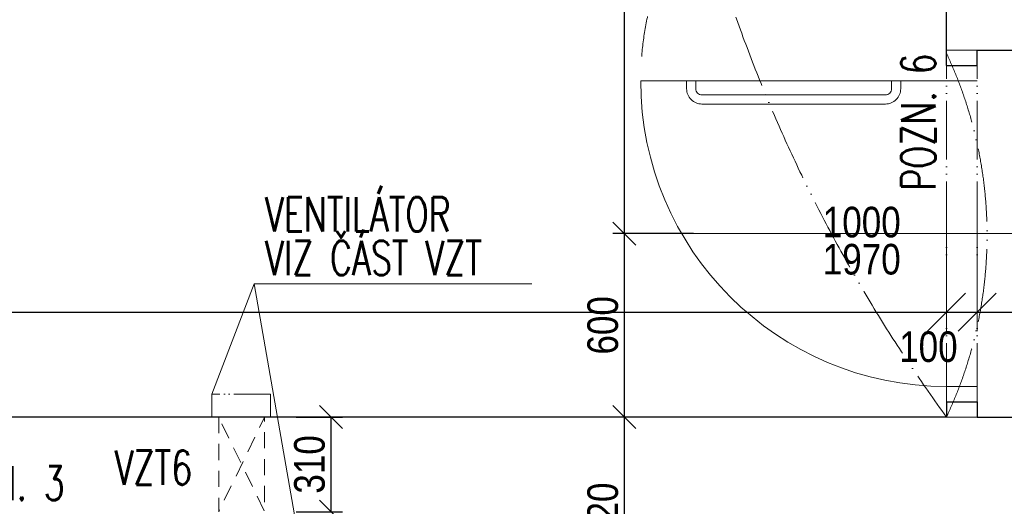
# Model space of a CAD drawing. Header units: millimetres. Extents: x -300958 to -108039, y 30118 to 292543.
# Tile 57 of 256: x -291033 to -287814, y 125673 to 127265. Entities that reach past the tile are written whole.
import ezdxf

# ---------------------------------------------------------------- set-up
doc = ezdxf.new("R2010")
doc.units = ezdxf.units.MM
doc.header["$MEASUREMENT"] = 0
doc.linetypes.add('ACAD_ISO05W100', pattern=[33, 24, -3, 0, -3, 0, -3])
doc.linetypes.add('DGN Style 2', pattern=[879.857395, 527.914437, -351.942958])
doc.layers.get('0').update_dxf_attribs({"lineweight": 13})
doc.layers.get('Defpoints').update_dxf_attribs({"color": 3, "lineweight": 13})
for name, color, linetype, lineweight in [('dims', 7, 'Continuous', 9), ('dvere', 7, 'Continuous', 9), ('navrh', 1, 'Continuous', 9), ('popis', 7, 'Continuous', 9), ('tenka', 7, 'Continuous', 13), ('walls', 7, 'Continuous', 13), ('zarizovaky', 5, 'Continuous', 9), ('zařizovací předměty', 7, 'Continuous', 9)]:
    doc.layers.add(name, color=color, linetype=linetype, lineweight=lineweight)
doc.styles.add('GENERATED_STYLE_8', font='arial.ttf')
doc.styles.add('STYLE-0', font='ARIALN.TTF')
doc.styles.add('Style-Arial', font='arial.ttf')
doc.dimstyles.new('arch', dxfattribs={"dimscale": 50, "dimtxt": 2.5, "dimasz": 2.5, "dimexe": 1.25, "dimexo": 0.9, "dimtad": 1, "dimdec": 0, "dimtxsty": 'STYLE-0', "dimblk": 'ARCHTICK', "dimcen": 2.5, "dimadec": 0, "dimazin": 0, "dimtfac": 1, "dimtdec": 0, "dimtmove": 2, "dimatfit": 3, "dimldrblk": 'ARCHTICK', "dimfxl": 0, "dimarcsym": 0})

# ---------------------------------------------------------------- blocks, each defined once
blk = doc.blocks.new('_ArchTick')
at = {"color": 0, "linetype": 'ByBlock', "flags": 128}
blk.add_lwpolyline([(-0.5, -0.5), (0.5, 0.5)], dxfattribs=at)
blk = doc.blocks.new('*D2002')
at = {"layer": 'Defpoints', "color": 0, "linetype": 'Continuous'}
for p in [(-287902.6, 126571.6), (-287362.6, 126571.6), (-287362.6, 126308.3)]:
    blk.add_point(p, dxfattribs=at)
at = {"layer": 'dims', "linetype": 'Continuous', "lineweight": 0}
for p, q in [((-287902.6, 126571.6), (-287902.6, 126245.8)), ((-287362.6, 126571.6), (-287362.6, 126245.8))]:
    blk.add_line(p, q, dxfattribs=at)
at = {"layer": 'dims', "color": 0, "linetype": 'Continuous', "lineweight": -2}
blk.add_line((-287902.6, 126308.3), (-287362.6, 126308.3), dxfattribs=at)
at = {"layer": 'dims', "color": 0, "linetype": 'Continuous', "lineweight": -2, "xscale": 125, "yscale": 125, "zscale": 125, "rotation": 180}
blk.add_blockref('_ArchTick', (-287902.6, 126308.3), dxfattribs=at)
at = {"layer": 'dims', "color": 0, "linetype": 'Continuous', "lineweight": -2, "xscale": 125, "yscale": 125, "zscale": 125}
blk.add_blockref('_ArchTick', (-287362.6, 126308.3), dxfattribs=at)
at = {"layer": 'dims', "color": 0, "linetype": 'Continuous', "insert": (-287620.1, 126224.3), "char_height": 100, "attachment_point": 5, "style": 'STYLE-0'}
blk.add_mtext('540', dxfattribs=at)
blk = doc.blocks.new('*D2004')
at = {"layer": 'Defpoints', "color": 0, "linetype": 'Continuous'}
for p in [(-288002.6, 126571.6), (-287902.6, 126571.6), (-287902.6, 126308.3)]:
    blk.add_point(p, dxfattribs=at)
at = {"layer": 'dims', "linetype": 'Continuous', "lineweight": 0}
for p, q in [((-288002.6, 126571.6), (-288002.6, 126245.8)), ((-287902.6, 126571.6), (-287902.6, 126245.8))]:
    blk.add_line(p, q, dxfattribs=at)
at = {"layer": 'dims', "color": 0, "linetype": 'Continuous', "lineweight": -2}
blk.add_line((-288002.6, 126308.3), (-287902.6, 126308.3), dxfattribs=at)
at = {"layer": 'dims', "color": 0, "linetype": 'Continuous', "lineweight": -2, "xscale": 125, "yscale": 125, "zscale": 125, "rotation": 180}
blk.add_blockref('_ArchTick', (-288002.6, 126308.3), dxfattribs=at)
at = {"layer": 'dims', "color": 0, "linetype": 'Continuous', "lineweight": -2, "xscale": 125, "yscale": 125, "zscale": 125}
blk.add_blockref('_ArchTick', (-287902.6, 126308.3), dxfattribs=at)
at = {"layer": 'dims', "color": 0, "linetype": 'Continuous', "insert": (-288061.9, 126194.5), "char_height": 100, "attachment_point": 5, "style": 'STYLE-0'}
blk.add_mtext('100', dxfattribs=at)
blk = doc.blocks.new('*D1913')
at = {"layer": 'Defpoints', "color": 0, "linetype": 'Continuous'}
for p in [(-288002.6, 126703.3), (-295592.6, 126571.6), (-288002.6, 126308.3)]:
    blk.add_point(p, dxfattribs=at)
at = {"layer": 'dims', "linetype": 'Continuous', "lineweight": 0}
for p, q in [((-288002.6, 126703.3), (-288002.6, 126245.8)), ((-295592.6, 126571.6), (-295592.6, 126245.8))]:
    blk.add_line(p, q, dxfattribs=at)
at = {"layer": 'dims', "color": 0, "linetype": 'Continuous', "lineweight": -2}
blk.add_line((-295592.6, 126308.3), (-288002.6, 126308.3), dxfattribs=at)
at = {"layer": 'dims', "color": 0, "linetype": 'Continuous', "lineweight": -2, "xscale": 125, "yscale": 125, "zscale": 125, "rotation": 180}
blk.add_blockref('_ArchTick', (-295592.6, 126308.3), dxfattribs=at)
at = {"layer": 'dims', "color": 0, "linetype": 'Continuous', "lineweight": -2, "xscale": 125, "yscale": 125, "zscale": 125}
blk.add_blockref('_ArchTick', (-288002.6, 126308.3), dxfattribs=at)
at = {"layer": 'dims', "color": 0, "linetype": 'Continuous', "insert": (-291797.6, 126390.6), "char_height": 100, "attachment_point": 5, "style": 'STYLE-0'}
blk.add_mtext('7590', dxfattribs=at)
blk = doc.blocks.new('*D1922')
at = {"layer": 'Defpoints', "color": 0, "linetype": 'Continuous'}
for p in [(-288754.8, 129430), (-289056.5, 126565), (-288754.8, 126565)]:
    blk.add_point(p, dxfattribs=at)
at = {"layer": 'dims', "color": 0, "linetype": 'Continuous', "lineweight": -2}
for p, q in [((-288829.8, 129430), (-289094, 129430)), ((-289056.5, 129430), (-289056.5, 126565)), ((-288829.8, 126565), (-289094, 126565))]:
    blk.add_line(p, q, dxfattribs=at)
at = {"layer": 'dims', "color": 0, "linetype": 'Continuous', "lineweight": -2, "xscale": 75, "yscale": 75, "zscale": 75}
for p, rotation in [((-289056.5, 129430), 90), ((-289056.5, 126565), 270)]:
    blk.add_blockref('_ArchTick', p, dxfattribs=dict(at, rotation=rotation))
at = {"layer": 'dims', "color": 0, "linetype": 'Continuous', "insert": (-289126.3, 127997.5), "char_height": 100, "attachment_point": 5, "rotation": 90, "style": 'STYLE-0'}
blk.add_mtext('2865', dxfattribs=at)
blk = doc.blocks.new('*D1923')
at = {"layer": 'Defpoints', "color": 0, "linetype": 'Continuous'}
for p in [(-288754.8, 126565), (-289056.5, 125965), (-288754.8, 125965)]:
    blk.add_point(p, dxfattribs=at)
at = {"layer": 'dims', "color": 0, "linetype": 'Continuous', "lineweight": -2}
for p, q in [((-288829.8, 126565), (-289094, 126565)), ((-289056.5, 126565), (-289056.5, 125965)), ((-288829.8, 125965), (-289094, 125965))]:
    blk.add_line(p, q, dxfattribs=at)
at = {"layer": 'dims', "color": 0, "linetype": 'Continuous', "lineweight": -2, "xscale": 75, "yscale": 75, "zscale": 75}
for p, rotation in [((-289056.5, 126565), 90), ((-289056.5, 125965), 270)]:
    blk.add_blockref('_ArchTick', p, dxfattribs=dict(at, rotation=rotation))
at = {"layer": 'dims', "color": 0, "linetype": 'Continuous', "insert": (-289126.3, 126265), "char_height": 100, "attachment_point": 5, "rotation": 90, "style": 'STYLE-0'}
blk.add_mtext('600', dxfattribs=at)
blk = doc.blocks.new('*D1860')
at = {"layer": 'Defpoints', "color": 0, "linetype": 'Continuous'}
for p in [(-288754.8, 125965), (-289056.5, 125345), (-288754.8, 125345)]:
    blk.add_point(p, dxfattribs=at)
at = {"layer": 'dims', "color": 0, "linetype": 'Continuous', "lineweight": -2}
for p, q in [((-288829.8, 125965), (-289094, 125965)), ((-289056.5, 125965), (-289056.5, 125345)), ((-288829.8, 125345), (-289094, 125345))]:
    blk.add_line(p, q, dxfattribs=at)
at = {"layer": 'dims', "color": 0, "linetype": 'Continuous', "lineweight": -2, "xscale": 75, "yscale": 75, "zscale": 75}
for p, rotation in [((-289056.5, 125965), 90), ((-289056.5, 125345), 270)]:
    blk.add_blockref('_ArchTick', p, dxfattribs=dict(at, rotation=rotation))
at = {"layer": 'dims', "color": 0, "linetype": 'Continuous', "insert": (-289126.3, 125655), "char_height": 100, "attachment_point": 5, "rotation": 90, "style": 'STYLE-0'}
blk.add_mtext('620', dxfattribs=at)
blk = doc.blocks.new('*D1862')
at = {"layer": 'Defpoints', "color": 0, "linetype": 'Continuous'}
for p in [(-290204.5, 125965), (-290204.5, 125655), (-290015.6, 125655)]:
    blk.add_point(p, dxfattribs=at)
at = {"layer": 'dims', "color": 0, "linetype": 'Continuous', "lineweight": -2}
for p, q in [((-290129.5, 125965), (-289978.1, 125965)), ((-290015.6, 125965), (-290015.6, 125655)), ((-290129.5, 125655), (-289978.1, 125655))]:
    blk.add_line(p, q, dxfattribs=at)
at = {"layer": 'dims', "color": 0, "linetype": 'Continuous', "lineweight": -2, "xscale": 75, "yscale": 75, "zscale": 75}
for p, rotation in [((-290015.6, 125965), 90), ((-290015.6, 125655), 270)]:
    blk.add_blockref('_ArchTick', p, dxfattribs=dict(at, rotation=rotation))
at = {"layer": 'dims', "color": 0, "linetype": 'Continuous', "insert": (-290085.4, 125810), "char_height": 100, "attachment_point": 5, "rotation": 90, "style": 'STYLE-0'}
blk.add_mtext('310', dxfattribs=at)

msp = doc.modelspace()

# ---------------------------------------------------------------- linework, layer by layer
at = {"layer": 'dvere', "linetype": 'ACAD_ISO05W100', "ltscale": 8}
for p, q in [((-288002.6, 126015), (-288002.6, 127115)), ((-287902.6, 126015), (-287902.6, 127115))]:
    msp.add_line(p, q, dxfattribs=at)
at = {"layer": 'dvere', "linetype": 'Continuous'}
for p, q in [((-288002.6, 127065), (-287902.6, 127065)), ((-287352.7, 126565), (-288839.9, 126565)), ((-288002.6, 126065), (-287902.6, 126065))]:
    msp.add_line(p, q, dxfattribs=at)
at = {"layer": 'dvere', "linetype": 'DGN Style 2', "ltscale": 0.25, "flags": 128}
msp.add_lwpolyline([(-288002.6, 127065), (-289002.6, 127065), (-288002.6, 127065), (-289002.6, 127065, -0.414087), (-288002.6, 128065)], format="xyb", dxfattribs=at)
at = {"layer": 'dvere', "linetype": 'Continuous', "flags": 128}
msp.add_lwpolyline([(-288002.6, 127065), (-289002.6, 127065), (-288002.6, 127065), (-289002.6, 127065, 0.414087), (-288002.6, 126065)], format="xyb", dxfattribs=at)
at = {"layer": 'navrh', "linetype": 'Continuous', "lineweight": 30}
for p, q in [((-288002.6, 127115), (-288002.6, 127165)), ((-287902.6, 127115), (-287902.6, 127165)), ((-288002.6, 127115), (-287902.6, 127115)), ((-288002.6, 126015), (-287902.6, 126015)), ((-288002.6, 126015), (-288002.6, 125965)), ((-287902.6, 126015), (-287902.6, 125965))]:
    msp.add_line(p, q, dxfattribs=at)
at = {"layer": 'tenka', "linetype": 'Continuous'}
for p, q in [((-288002.6, 127165), (-287902.6, 127165)), ((-288002.6, 125965), (-287902.6, 125965))]:
    msp.add_line(p, q, dxfattribs=at)
at = {"layer": 'tenka', "linetype": 'ACAD_ISO05W100', "ltscale": 10, "flags": 128}
msp.add_lwpolyline([(-288002.6, 131985, 0.325581), (-288002.6, 125965)], format="xyb", dxfattribs=at)
at = {"layer": 'tenka', "linetype": 'DGN Style 2', "ltscale": 0.1, "flags": 128}
msp.add_lwpolyline([(-290382.6, 125965), (-290382.6, 125655), (-290232.6, 125965), (-290232.6, 125655), (-290382.6, 125965)], dxfattribs=at)
at = {"layer": 'tenka', "linetype": 'ACAD_ISO05W100', "ltscale": 10}
msp.add_rational_spline([(-288002.6, 127155), (-287724.9, 126560), (-288002.6, 125965)], [1, 0.912630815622, 1], degree=2, dxfattribs=at)
at = {"layer": 'walls', "linetype": 'Continuous', "lineweight": 30}
for p, q in [((-288002.6, 127165), (-288002.6, 128765)), ((-287902.6, 127165), (-287362.6, 127165)), ((-288002.6, 125965), (-295592.6, 125965)), ((-287902.6, 125965), (-287362.6, 125965))]:
    msp.add_line(p, q, dxfattribs=at)
at = {"layer": 'zarizovaky', "linetype": 'Continuous', "lineweight": 0, "flags": 128}
for points in [[(-288152.6, 127064), (-288152.6, 127039, -0.414214), (-288202.6, 126989), (-288802.6, 126989, -0.414214), (-288852.6, 127039), (-288852.6, 127065), (-288852.6, 127065)], [(-288182.6, 127064), (-288182.6, 127039, -0.414214), (-288202.6, 127019), (-288802.6, 127019, -0.414214), (-288822.6, 127039), (-288822.6, 127065)]]:
    msp.add_lwpolyline(points, format="xyb", dxfattribs=at)
at = {"layer": 'zařizovací předměty', "linetype": 'Continuous'}
msp.add_line((-290266.3, 126401.2), (-290066, 125253.8), dxfattribs=at)
at = {"layer": 'zařizovací předměty', "linetype": 'Continuous', "flags": 128}
msp.add_lwpolyline([(-290404.6, 126039.5), (-290266.3, 126401.2), (-289358.6, 126401.2)], dxfattribs=at)
at = {"layer": 'zařizovací předměty', "linetype": 'ACAD_ISO05W100', "lineweight": 0, "ltscale": 5}
msp.add_lwpolyline([(-290404.6, 125965), (-290213.6, 125965), (-290213.6, 126039.5), (-290404.6, 126039.5)], close=True, dxfattribs=at)

# ---------------------------------------------------------------- texts
at = {"layer": 'dvere', "linetype": 'Continuous', "insert": (-288279.9, 126541.4), "char_height": 100, "attachment_point": 5, "line_spacing_factor": 0.72871, "style": 'STYLE-0'}
msp.add_mtext('1000\\P1970', dxfattribs=at)
at = {"layer": 'popis', "linetype": 'Continuous', "lineweight": 0, "insert": (-291406, 127671.3), "char_height": 150, "width": 1303.837, "attachment_point": 2, "style": 'GENERATED_STYLE_8'}
msp.add_mtext('REHABILITACE \\P22,9 m²', dxfattribs=at)
at = {"layer": 'popis', "linetype": 'Continuous', "char_height": 112, "attachment_point": 4, "line_spacing_factor": 0.765173, "style": 'Style-Arial'}
for s, insert, rotation in [('{\\Fromans|c238;\\W0.71429;POZN. 6}', (-288094.9, 126705.1), 90.0012), ('{\\Fromans|c238;\\W0.71429;VZT6}', (-290722.9, 125799.5), 0.0012), ('{\\Fromans|c238;\\W0.7143;POZN. 3}', (-291335.2, 125748.8), 0.0012)]:
    msp.add_mtext(s, dxfattribs=dict(at, insert=insert, rotation=rotation))
at = {"layer": 'zařizovací předměty', "linetype": 'Continuous', "insert": (-290231.2, 126557), "char_height": 112, "attachment_point": 4, "rotation": 0.0012, "line_spacing_factor": 0.765173, "style": 'Style-Arial'}
msp.add_mtext('{\\Fromans|c238;\\W0.71429;VENTILÁTOR\\PVIZ ČÁST VZT}', dxfattribs=at)

# ---------------------------------------------------------------- dimensions: what is measured, and where the dimension line sits
at = {"layer": 'dims', "linetype": 'Continuous'}
for base, p1, p2, picture, middle in [((-289056.5, 126565), (-288754.8, 129430), (-288754.8, 126565), '*D1922', (-289126.3, 127997.5)), ((-289056.5, 125965), (-288754.8, 126565), (-288754.8, 125965), '*D1923', (-289126.3, 126265)), ((-290015.6, 125655), (-290204.5, 125965), (-290204.5, 125655), '*D1862', (-290085.4, 125810)), ((-289056.5, 125345), (-288754.8, 125965), (-288754.8, 125345), '*D1860', (-289126.3, 125655))]:
    dim = msp.add_linear_dim(base=base, p1=p1, p2=p2, angle=270, dimstyle='arch', override={"dimtxt": 2, "dimasz": 1.5, "dimexe": 0.75, "dimexo": 1.5, "dimgap": 0.375, "dimcen": 0.05}, dxfattribs=at)
    dim.commit()
    dim.dimension.update_dxf_attribs({"geometry": picture, "text_midpoint": middle})
dim = msp.add_linear_dim(base=(-288002.6, 126308.3), p1=(-295592.6, 126571.6), p2=(-288002.6, 126703.3), dimstyle='arch', override={"dimtxt": 2, "dimexo": 0, "dimcen": 0.001, "dimclre": 256, "dimlwe": 0}, dxfattribs=at)
dim.commit()
dim.dimension.update_dxf_attribs({"geometry": '*D1913', "text_midpoint": (-291797.6, 126390.6)})
for base, p1, p2, picture, middle in [((-287902.6, 126308.3), (-288002.6, 126571.6), (-287902.6, 126571.6), '*D2004', (-288061.9, 126194.5)), ((-287362.6, 126308.3), (-287902.6, 126571.6), (-287362.6, 126571.6), '*D2002', (-287620.1, 126224.3))]:
    dim = msp.add_linear_dim(base=base, p1=p1, p2=p2, dimstyle='arch', override={"dimtxt": 2, "dimexo": 0, "dimcen": 0.001, "dimclre": 256, "dimlwe": 0}, dxfattribs=at)
    dim.commit()
    dim.dimension.update_dxf_attribs({"geometry": picture, "text_midpoint": middle, "dimtype": 160})

doc.saveas('drawing.dxf')
